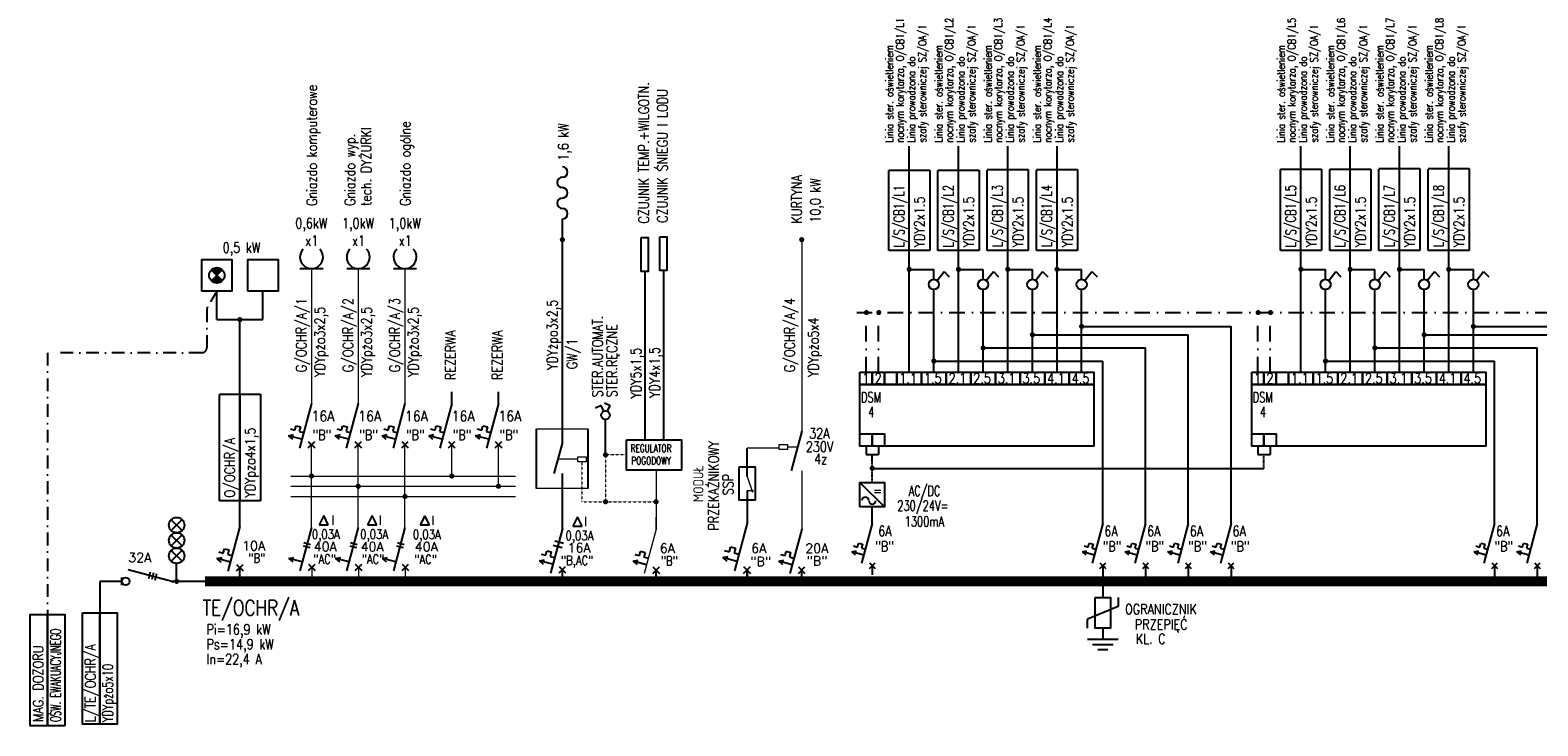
# Model space of a CAD drawing. Header units: inches. Extents: x -145354 to -97635, y 38777 to 78670.
# Tile 208 of 231: x -116198 to -113260, y 44324 to 45680. Entities that reach past the tile are written whole.
import ezdxf

# ---------------------------------------------------------------- set-up
doc = ezdxf.new("R2010")
doc.units = ezdxf.units.IN
doc.header["$MEASUREMENT"] = 0
for name, pattern in [('DASHDOT', [1, 0.5, -0.25, 0, -0.25]), ('DASHDOTX2', [2, 1, -0.5, 0, -0.5]), ('DOT___DASHED', [0.335139, 0.176389, -0.088194, 0, -0.070556]), ('HIDDEN2', [0.1875, 0.125, -0.0625])]:
    doc.linetypes.add(name, pattern=pattern)
doc.layers.add('E-35', color=6, linetype='Continuous', lineweight=25)
for name, color, linetype in [('E135', 6, 'Continuous'), ('E25', 6, 'Continuous'), ('E35', 6, 'Continuous'), ('E50', 3, 'Continuous'), ('E50_kor', 3, 'Continuous'), ('E_OPIS_MOCE', 6, 'Continuous')]:
    doc.layers.add(name, color=color, linetype=linetype)
doc.styles.add('ROMANS', font='romans', dxfattribs={"width": 0.85})

# ---------------------------------------------------------------- blocks, each defined once
blk = doc.blocks.new('opr_kas')
at = {"layer": 'E35', "linetype": 'Continuous', "ltscale": 0.3}
blk.add_lwpolyline([(-30, -30), (30, -30), (30, 30), (-30, 30)], close=True, dxfattribs=at)

msp = doc.modelspace()

# ---------------------------------------------------------------- hatches: boundary and pattern name
at = {"layer": 'E35'}
h = msp.add_hatch(color=256, dxfattribs=at)
h.paths.add_polyline_path([(-115823.89, 45213.03, 0.4187988), (-115845.27, 45212.86), (-115834.5, 45202.42)])
h.paths.add_polyline_path([(-115823.73, 45191.98), (-115834.5, 45202.42), (-115845.1, 45191.82, 0.4187988)])

# ---------------------------------------------------------------- linework, layer by layer
at = {"layer": 'E-35', "linetype": 'DASHDOTX2', "ltscale": 25}
for p, q in [((-115834.5, 45172.42), (-115852.59, 45141.1)), ((-115853.93, 45136.1), (-115853.93, 45061.67)), ((-115863.93, 45051.67), (-116164.41, 45051.67)), ((-116164.41, 45051.67), (-116164.41, 44541.3))]:
    msp.add_line(p, q, dxfattribs=at)
at = {"layer": 'E-35', "linetype": 'DOT___DASHED', "lineweight": 0, "ltscale": 0.7}
for p, q in [((-115123.1, 44839.26), (-115123.1, 44761.16)), ((-115036.28, 44852.49), (-115077.12, 44852.49)), ((-115077.12, 44852.49), (-115077.12, 44761.16)), ((-115123.1, 44761.16), (-114978.58, 44761.16))]:
    msp.add_line(p, q, dxfattribs=at)
at = {"layer": 'E-35', "linetype": 'DASHDOTX2', "ltscale": 25, "const_width": 5}
for points in [[(-114568.73, 45127.35, -1), (-114568.73, 45132.35, -1)], [(-114544.73, 45127.35, -1), (-114544.73, 45132.35, -1)], [(-113805.42, 45127.35, -1), (-113805.42, 45132.35, -1)], [(-113781.42, 45127.35, -1), (-113781.42, 45132.35, -1)]]:
    msp.add_lwpolyline(points, format="xyb", close=True, dxfattribs=at)
at = {"layer": 'E-35', "linetype": 'DASHDOTX2', "ltscale": 25}
for centre, start, end in [((-115843.93, 45136.1), 149.98859, 180), ((-115863.93, 45061.67), 270, 0)]:
    msp.add_arc(centre, 10, start, end, dxfattribs=at)
at = {"layer": 'E135'}
for p, q in [((-115079.29, 44953.98), (-115068.36, 44948.88)), ((-115085.88, 44948.88), (-115096.81, 44943.79)), ((-115080.64, 44937.65), (-115085.88, 44948.88)), ((-115073.6, 44937.65), (-115068.36, 44948.88))]:
    msp.add_line(p, q, dxfattribs=at)
msp.add_circle((-115077.12, 44930.1), 8.33, dxfattribs=at)
at = {"layer": 'E25', "color": 6}
for p, q in [((-115211.58, 44787.19), (-115211.58, 44903.13)), ((-115110.87, 44787.19), (-115110.87, 44903.13))]:
    msp.add_line(p, q, dxfattribs=at)
msp.add_lwpolyline([(-115036.28, 44882.05), (-114929.01, 44882.05), (-114929.01, 44822.92), (-115036.28, 44822.92)], close=True, dxfattribs=at)
at = {"layer": 'E35'}
for p, q in [((-114525.35, 45407.67), (-114485.35, 45407.67)), ((-114525.35, 45250.68), (-114525.35, 45406.7)), ((-114485.35, 45407.67), (-114445.35, 45407.67)), ((-114485.35, 45250.68), (-114485.35, 45406.7)), ((-114445.35, 45407.67), (-114445.35, 45250.68)), ((-114429.35, 45407.67), (-114389.35, 45407.67)), ((-114429.35, 45250.68), (-114429.35, 45406.7)), ((-114389.35, 45407.67), (-114349.35, 45407.67)), ((-114389.35, 45250.68), (-114389.35, 45406.7)), ((-114349.35, 45407.67), (-114349.35, 45250.68)), ((-114333.35, 45408.65), (-114293.35, 45408.65)), ((-114333.35, 45250.78), (-114333.35, 45407.69)), ((-114293.35, 45408.65), (-114253.35, 45408.65)), ((-114293.35, 45250.78), (-114293.35, 45407.69)), ((-114253.35, 45408.65), (-114253.35, 45250.78)), ((-114237.35, 45408.65), (-114197.35, 45408.65)), ((-114237.35, 45250.78), (-114237.35, 45407.69)), ((-114197.35, 45408.65), (-114157.35, 45408.65)), ((-114197.35, 45250.78), (-114197.35, 45407.69)), ((-114157.35, 45408.65), (-114157.35, 45250.78)), ((-113762.03, 45409.63), (-113722.03, 45409.63)), ((-113762.03, 45250.68), (-113762.03, 45408.66)), ((-113722.03, 45409.63), (-113682.03, 45409.63)), ((-113722.03, 45250.68), (-113722.03, 45408.66)), ((-113682.03, 45409.63), (-113682.03, 45250.68)), ((-113666.03, 45409.63), (-113626.03, 45409.63)), ((-113666.03, 45250.68), (-113666.03, 45408.66)), ((-113626.03, 45409.63), (-113586.03, 45409.63)), ((-113626.03, 45250.68), (-113626.03, 45408.66)), ((-113586.03, 45409.63), (-113586.03, 45250.68)), ((-113570.03, 45410.61), (-113530.03, 45410.61)), ((-113570.03, 45250.78), (-113570.03, 45409.65)), ((-113530.03, 45410.61), (-113490.03, 45410.61)), ((-113530.03, 45250.78), (-113530.03, 45409.65)), ((-113490.03, 45410.61), (-113490.03, 45250.78)), ((-113474.03, 45410.61), (-113434.03, 45410.61)), ((-113474.03, 45250.78), (-113474.03, 45409.65)), ((-113434.03, 45410.61), (-113394.03, 45410.61)), ((-113434.03, 45250.78), (-113434.03, 45409.65)), ((-113394.03, 45410.61), (-113394.03, 45250.78)), ((-115161.22, 45271.92), (-115161.22, 45312.49)), ((-114485.35, 45250.68), (-114525.35, 45250.68)), ((-114445.35, 45250.68), (-114485.35, 45250.68)), ((-114389.35, 45250.68), (-114429.35, 45250.68)), ((-114349.35, 45250.68), (-114389.35, 45250.68)), ((-114293.35, 45250.78), (-114333.35, 45250.78)), ((-114253.35, 45250.78), (-114293.35, 45250.78)), ((-114197.35, 45250.78), (-114237.35, 45250.78)), ((-114157.35, 45250.78), (-114197.35, 45250.78)), ((-113722.03, 45250.68), (-113762.03, 45250.68)), ((-113682.03, 45250.68), (-113722.03, 45250.68)), ((-113626.03, 45250.68), (-113666.03, 45250.68)), ((-113586.03, 45250.68), (-113626.03, 45250.68)), ((-113530.03, 45250.78), (-113570.03, 45250.78)), ((-113490.03, 45250.78), (-113530.03, 45250.78)), ((-113434.03, 45250.78), (-113474.03, 45250.78)), ((-113394.03, 45250.78), (-113434.03, 45250.78)), ((-115672.56, 45215.57), (-115627.56, 45215.57)), ((-115581.47, 45215.57), (-115536.47, 45215.57)), ((-115490.39, 45215.57), (-115445.39, 45215.57)), ((-115845.27, 45212.86), (-115823.73, 45191.98)), ((-115845.1, 45191.82), (-115823.89, 45213.03)), ((-115829.56, 44970.93), (-115789.56, 44970.93)), ((-115829.56, 44762.73), (-115829.56, 44969.96)), ((-115789.56, 44970.93), (-115789.56, 44762.73)), ((-115789.56, 44970.93), (-115749.56, 44970.93)), ((-115789.56, 44762.73), (-115789.56, 44969.96)), ((-115749.56, 44970.93), (-115749.56, 44762.73)), ((-115694.77, 44889.91), (-115684.91, 44891.93)), ((-115691.28, 44902.95), (-115682.58, 44900.62)), ((-115682.58, 44900.62), (-115680.25, 44909.31)), ((-115680.25, 44909.31), (-115671.56, 44906.99)), ((-115671.56, 44906.99), (-115673.89, 44898.29)), ((-115673.89, 44898.29), (-115665.2, 44895.96)), ((-115603.69, 44889.91), (-115593.83, 44891.93)), ((-115600.2, 44902.95), (-115591.5, 44900.62)), ((-115591.5, 44900.62), (-115589.17, 44909.31)), ((-115589.17, 44909.31), (-115580.48, 44906.99)), ((-115580.48, 44906.99), (-115582.81, 44898.29)), ((-115582.81, 44898.29), (-115574.12, 44895.96)), ((-115512.61, 44889.91), (-115502.75, 44891.93)), ((-115509.12, 44902.95), (-115500.42, 44900.62)), ((-115500.42, 44900.62), (-115498.09, 44909.31)), ((-115498.09, 44909.31), (-115489.4, 44906.99)), ((-115489.4, 44906.99), (-115491.73, 44898.29)), ((-115491.73, 44898.29), (-115483.04, 44895.96)), ((-115421.53, 44889.91), (-115411.67, 44891.93)), ((-115418.03, 44902.95), (-115409.34, 44900.62)), ((-115409.34, 44900.62), (-115407.01, 44909.31)), ((-115407.01, 44909.31), (-115398.32, 44906.99)), ((-115398.32, 44906.99), (-115400.65, 44898.29)), ((-115400.65, 44898.29), (-115391.95, 44895.96)), ((-115330.45, 44889.91), (-115320.59, 44891.93)), ((-115326.95, 44902.95), (-115318.26, 44900.62)), ((-115318.26, 44900.62), (-115315.93, 44909.31)), ((-115315.93, 44909.31), (-115307.24, 44906.99)), ((-115307.24, 44906.99), (-115309.57, 44898.29)), ((-115309.57, 44898.29), (-115300.87, 44895.96)), ((-115694.77, 44889.91), (-115687.24, 44883.23)), ((-115668.69, 44882.92), (-115694.77, 44889.91)), ((-115656.42, 44878.85), (-115643.69, 44866.12)), ((-115656.42, 44866.12), (-115643.69, 44878.85)), ((-115603.69, 44889.91), (-115596.16, 44883.23)), ((-115577.61, 44882.92), (-115603.69, 44889.91)), ((-115565.34, 44878.85), (-115552.61, 44866.12)), ((-115565.34, 44866.12), (-115552.61, 44878.85)), ((-115512.61, 44889.91), (-115505.08, 44883.23)), ((-115486.53, 44882.92), (-115512.61, 44889.91)), ((-115474.26, 44878.85), (-115461.53, 44866.12)), ((-115474.26, 44866.12), (-115461.53, 44878.85)), ((-115421.53, 44889.91), (-115414, 44883.23)), ((-115395.45, 44882.92), (-115421.53, 44889.91)), ((-115383.18, 44878.85), (-115370.45, 44866.12)), ((-115383.18, 44866.12), (-115370.45, 44878.85)), ((-115330.45, 44889.91), (-115322.92, 44883.23)), ((-115304.37, 44882.92), (-115330.45, 44889.91)), ((-115292.1, 44878.85), (-115279.37, 44866.12)), ((-115292.1, 44866.12), (-115279.37, 44878.85)), ((-115176.95, 44816.07), (-115161.22, 44874.75)), ((-115161.22, 44708.8), (-115161.22, 44816.5)), ((-114581.35, 44798.97), (-114533.35, 44750.97)), ((-115789.56, 44762.73), (-115829.56, 44762.73)), ((-115749.56, 44762.73), (-115789.56, 44762.73)), ((-115923.6, 44726.16), (-115902.08, 44705.3)), ((-115923.44, 44705.13), (-115902.25, 44726.33)), ((-115626.31, 44734.26), (-115635.31, 44716.26)), ((-115635.31, 44716.26), (-115617.31, 44716.26)), ((-115617.31, 44716.26), (-115626.31, 44734.26)), ((-115531.95, 44734.26), (-115540.95, 44716.26)), ((-115540.95, 44716.26), (-115522.95, 44716.26)), ((-115522.95, 44716.26), (-115531.95, 44734.26)), ((-115429.45, 44733.87), (-115438.45, 44715.87)), ((-115438.45, 44715.87), (-115420.45, 44715.87)), ((-115420.45, 44715.87), (-115429.45, 44733.87)), ((-115131.84, 44731.7), (-115140.84, 44713.7)), ((-115122.84, 44713.7), (-115131.84, 44731.7)), ((-115923.6, 44696.29), (-115902.08, 44675.43)), ((-115923.44, 44675.27), (-115902.25, 44696.46)), ((-115140.84, 44713.7), (-115122.84, 44713.7)), ((-115923.6, 44666.42), (-115902.08, 44645.56)), ((-115923.44, 44645.4), (-115902.25, 44666.59)), ((-115830.78, 44663.27), (-115822.09, 44660.94)), ((-115822.09, 44660.94), (-115819.76, 44669.63)), ((-115819.76, 44669.63), (-115811.07, 44667.3)), ((-115811.07, 44667.3), (-115813.4, 44658.61)), ((-115813.4, 44658.61), (-115804.7, 44656.28)), ((-115666.53, 44675.42), (-115653.57, 44671.94)), ((-115664.87, 44681.61), (-115651.9, 44678.14)), ((-115575.45, 44675.42), (-115562.48, 44671.94)), ((-115573.79, 44681.61), (-115560.82, 44678.14)), ((-115484.37, 44675.42), (-115471.4, 44671.94)), ((-115482.71, 44681.61), (-115469.74, 44678.14)), ((-115202.45, 44659.28), (-115193.75, 44656.95)), ((-115193.75, 44656.95), (-115191.42, 44665.64)), ((-115191.42, 44665.64), (-115182.73, 44663.31)), ((-115182.73, 44663.31), (-115185.06, 44654.62)), ((-115178.86, 44676.35), (-115161.47, 44671.69)), ((-115176.16, 44685.05), (-115158.77, 44680.39)), ((-115019.8, 44658.46), (-115011.11, 44656.13)), ((-115011.11, 44656.13), (-115008.78, 44664.82)), ((-115008.78, 44664.82), (-115000.09, 44662.49)), ((-115000.09, 44662.49), (-115002.42, 44653.8)), ((-114845.14, 44666.33), (-114835.86, 44663.84)), ((-114835.86, 44663.84), (-114833.38, 44673.12)), ((-114833.38, 44673.12), (-114824.11, 44670.63)), ((-114833.38, 44673.12), (-114824.11, 44670.63)), ((-114824.11, 44670.63), (-114826.59, 44661.36)), ((-114826.59, 44661.36), (-114817.32, 44658.87)), ((-114736.09, 44658.46), (-114727.4, 44656.13)), ((-114727.4, 44656.13), (-114725.07, 44664.82)), ((-114725.07, 44664.82), (-114716.38, 44662.49)), ((-114716.38, 44662.49), (-114718.71, 44653.8)), ((-114597.1, 44663.4), (-114588.34, 44665.2)), ((-114597.1, 44663.4), (-114590.41, 44657.47)), ((-114573.92, 44657.19), (-114597.1, 44663.4)), ((-114593.99, 44674.99), (-114586.27, 44672.92)), ((-114586.27, 44672.92), (-114584.19, 44680.65)), ((-114584.19, 44680.65), (-114576.47, 44678.58)), ((-114584.19, 44680.65), (-114576.47, 44678.58)), ((-114576.47, 44678.58), (-114578.54, 44670.85)), ((-114578.54, 44670.85), (-114570.81, 44668.78)), ((-114147.78, 44663.4), (-114139.01, 44665.2)), ((-114147.78, 44663.4), (-114141.08, 44657.47)), ((-114124.59, 44657.19), (-114147.78, 44663.4)), ((-114144.67, 44674.99), (-114136.94, 44672.92)), ((-114136.94, 44672.92), (-114134.87, 44680.65)), ((-114134.87, 44680.65), (-114127.14, 44678.58)), ((-114134.87, 44680.65), (-114127.14, 44678.58)), ((-114127.14, 44678.58), (-114129.22, 44670.85)), ((-114129.22, 44670.85), (-114121.49, 44668.78)), ((-114064.52, 44663.4), (-114055.76, 44665.2)), ((-114064.52, 44663.4), (-114057.83, 44657.47)), ((-114041.34, 44657.19), (-114064.52, 44663.4)), ((-114061.41, 44674.99), (-114053.69, 44672.92)), ((-114053.69, 44672.92), (-114051.62, 44680.65)), ((-114051.62, 44680.65), (-114043.89, 44678.58)), ((-114051.62, 44680.65), (-114043.89, 44678.58)), ((-114043.89, 44678.58), (-114045.96, 44670.85)), ((-114045.96, 44670.85), (-114038.23, 44668.78)), ((-113981.26, 44663.4), (-113972.5, 44665.2)), ((-113958.08, 44657.19), (-113981.26, 44663.4)), ((-113981.26, 44663.4), (-113974.57, 44657.47)), ((-113978.16, 44674.99), (-113970.43, 44672.92)), ((-113970.43, 44672.92), (-113968.36, 44680.65)), ((-113968.36, 44680.65), (-113960.63, 44678.58)), ((-113968.36, 44680.65), (-113960.63, 44678.58)), ((-113960.63, 44678.58), (-113962.7, 44670.85)), ((-113962.7, 44670.85), (-113954.98, 44668.78)), ((-113898.01, 44663.4), (-113889.24, 44665.2)), ((-113874.83, 44657.19), (-113898.01, 44663.4)), ((-113898.01, 44663.4), (-113891.32, 44657.47)), ((-113894.9, 44674.99), (-113887.17, 44672.92)), ((-113887.17, 44672.92), (-113885.1, 44680.65)), ((-113885.1, 44680.65), (-113877.38, 44678.58)), ((-113885.1, 44680.65), (-113877.38, 44678.58)), ((-113877.38, 44678.58), (-113879.45, 44670.85)), ((-113879.45, 44670.85), (-113871.72, 44668.78)), ((-113384.46, 44663.4), (-113375.69, 44665.2)), ((-113384.46, 44663.4), (-113377.77, 44657.47)), ((-113361.28, 44657.19), (-113384.46, 44663.4)), ((-113381.35, 44674.99), (-113373.62, 44672.92)), ((-113373.62, 44672.92), (-113371.55, 44680.65)), ((-113371.55, 44680.65), (-113363.83, 44678.58)), ((-113371.55, 44680.65), (-113363.83, 44678.58)), ((-113363.83, 44678.58), (-113365.9, 44670.85)), ((-113365.9, 44670.85), (-113358.17, 44668.78)), ((-113301.2, 44663.4), (-113292.44, 44665.2)), ((-113301.2, 44663.4), (-113294.51, 44657.47)), ((-113278.02, 44657.19), (-113301.2, 44663.4)), ((-113298.1, 44674.99), (-113290.37, 44672.92)), ((-113290.37, 44672.92), (-113288.3, 44680.65)), ((-113288.3, 44680.65), (-113280.57, 44678.58)), ((-113288.3, 44680.65), (-113280.57, 44678.58)), ((-113280.57, 44678.58), (-113282.64, 44670.85)), ((-113282.64, 44670.85), (-113274.91, 44668.78)), ((-115912.84, 44606.04), (-115912.84, 44641.01)), ((-115834.28, 44650.23), (-115824.42, 44652.25)), ((-115834.28, 44650.23), (-115826.75, 44643.55)), ((-115808.2, 44643.24), (-115834.28, 44650.23)), ((-115795.93, 44626.44), (-115783.2, 44639.17)), ((-115795.93, 44639.17), (-115783.2, 44626.44)), ((-115789.56, 44614.8), (-115789.56, 44632.8)), ((-115694.14, 44650.78), (-115684.28, 44652.8)), ((-115694.14, 44650.78), (-115686.61, 44644.1)), ((-115668.06, 44643.79), (-115694.14, 44650.78)), ((-115655.78, 44639.71), (-115643.06, 44626.99)), ((-115655.78, 44626.99), (-115643.06, 44639.71)), ((-115603.05, 44650.78), (-115593.2, 44652.8)), ((-115603.05, 44650.78), (-115595.53, 44644.1)), ((-115576.97, 44643.79), (-115603.05, 44650.78)), ((-115564.7, 44639.71), (-115551.98, 44626.99)), ((-115564.7, 44626.99), (-115551.98, 44639.71)), ((-115511.97, 44650.78), (-115502.12, 44652.8)), ((-115485.89, 44643.79), (-115511.97, 44650.78)), ((-115511.97, 44650.78), (-115504.45, 44644.1)), ((-115473.62, 44639.71), (-115460.89, 44626.99)), ((-115473.62, 44626.99), (-115460.89, 44639.71)), ((-115205.94, 44646.24), (-115196.08, 44648.26)), ((-115179.86, 44639.25), (-115205.94, 44646.24)), ((-115205.94, 44646.24), (-115198.41, 44639.56)), ((-115185.06, 44654.62), (-115176.37, 44652.29)), ((-115167.59, 44622.45), (-115154.86, 44635.17)), ((-115167.59, 44635.17), (-115154.86, 44622.45)), ((-115161.22, 44606.04), (-115161.22, 44628.81)), ((-115023.3, 44645.42), (-115013.44, 44647.43)), ((-114997.22, 44638.43), (-115023.3, 44645.42)), ((-115023.3, 44645.42), (-115015.77, 44638.74)), ((-115002.42, 44653.8), (-114993.72, 44651.47)), ((-114984.95, 44621.62), (-114972.22, 44634.35)), ((-114984.95, 44634.35), (-114972.22, 44621.62)), ((-114978.58, 44606.04), (-114978.58, 44627.99)), ((-114848.86, 44652.42), (-114838.35, 44654.57)), ((-114821.05, 44644.96), (-114848.86, 44652.42)), ((-114848.86, 44652.42), (-114840.83, 44645.3)), ((-114807.96, 44634.74), (-114794.38, 44621.16)), ((-114807.96, 44621.16), (-114794.38, 44634.74)), ((-114739.59, 44645.42), (-114729.73, 44647.43)), ((-114713.51, 44638.43), (-114739.59, 44645.42)), ((-114739.59, 44645.42), (-114732.06, 44638.74)), ((-114718.71, 44653.8), (-114710.01, 44651.47)), ((-114701.24, 44621.62), (-114688.51, 44634.35)), ((-114701.24, 44634.35), (-114688.51, 44621.62)), ((-114563.01, 44642.11), (-114551.7, 44630.8)), ((-114563.01, 44630.8), (-114551.7, 44642.11)), ((-114113.69, 44642.11), (-114102.37, 44630.8)), ((-114113.69, 44630.8), (-114102.37, 44642.11)), ((-114030.43, 44642.11), (-114019.12, 44630.8)), ((-114030.43, 44630.8), (-114019.12, 44642.11)), ((-113947.17, 44642.11), (-113935.86, 44630.8)), ((-113947.17, 44630.8), (-113935.86, 44642.11)), ((-113863.92, 44642.11), (-113852.6, 44630.8)), ((-113863.92, 44630.8), (-113852.6, 44642.11)), ((-113350.37, 44642.11), (-113339.05, 44630.8)), ((-113350.37, 44630.8), (-113339.05, 44642.11)), ((-113267.11, 44642.11), (-113255.8, 44630.8)), ((-113267.11, 44630.8), (-113255.8, 44642.11)), ((-116019.52, 44598.55), (-116019.52, 44613.54)), ((-115964.2, 44624.18), (-115967.67, 44611.21)), ((-115958, 44622.52), (-115961.48, 44609.55)), ((-115951.81, 44620.86), (-115955.28, 44607.89)), ((-114108.03, 44600.56), (-114108.03, 44574.76)), ((-114077.95, 44574.76), (-114077.95, 44556.97)), ((-114077.95, 44556.97), (-114138.11, 44532.56)), ((-114138.11, 44514.76), (-114138.11, 44532.56)), ((-114108.03, 44514.76), (-114108.03, 44492.56)), ((-114078.03, 44492.56), (-114138.03, 44492.56)), ((-114088.11, 44482.56), (-114128.11, 44482.56)), ((-114098.11, 44472.56), (-114118.11, 44472.56))]:
    msp.add_line(p, q, dxfattribs=at)
at = {"layer": 'E35', "linetype": 'Continuous'}
for p, q in [((-114431.11, 45192.51), (-114417.35, 45209.7)), ((-114417.35, 45209.7), (-114407.35, 45199.7)), ((-114335.11, 45192.51), (-114321.35, 45209.7)), ((-114321.35, 45209.7), (-114311.35, 45199.7)), ((-114239.11, 45192.51), (-114225.35, 45209.7)), ((-114225.35, 45209.7), (-114215.35, 45199.7)), ((-114143.11, 45192.51), (-114129.35, 45209.7)), ((-114129.35, 45209.7), (-114119.35, 45199.7)), ((-113667.79, 45192.51), (-113654.03, 45209.7)), ((-113654.03, 45209.7), (-113644.03, 45199.7)), ((-113571.79, 45192.51), (-113558.03, 45209.7)), ((-113558.03, 45209.7), (-113548.03, 45199.7)), ((-113475.79, 45192.51), (-113462.03, 45209.7)), ((-113462.03, 45209.7), (-113452.03, 45199.7)), ((-113379.79, 45192.51), (-113366.03, 45209.7)), ((-113366.03, 45209.7), (-113356.03, 45199.7))]:
    msp.add_line(p, q, dxfattribs=at)
at = {"layer": 'E35', "color": 3}
for p, q in [((-115789.56, 45046.15), (-115789.56, 45116.19)), ((-115789.56, 44970.93), (-115789.56, 45116.19)), ((-114149.35, 45102.83), (-113858.26, 45102.83)), ((-113858.26, 44719.01), (-113858.26, 45102.83)), ((-113386.03, 45102.83), (-113094.94, 45102.83)), ((-114245.35, 45086.67), (-113941.52, 45086.67)), ((-113941.52, 44719.01), (-113941.52, 45086.67)), ((-113482.03, 45086.67), (-113178.2, 45086.67)), ((-114341.35, 45061.04), (-114024.77, 45061.04)), ((-114024.77, 44719.01), (-114024.77, 45061.04)), ((-113578.03, 45061.04), (-113261.45, 45061.04)), ((-113261.45, 44719.01), (-113261.45, 45061.04)), ((-114437.35, 45035.41), (-114108.03, 45035.41)), ((-114108.03, 44719.01), (-114108.03, 45035.41)), ((-113674.03, 45035.41), (-113344.71, 45035.41)), ((-113344.71, 44719.01), (-113344.71, 45035.41)), ((-115650.06, 44952.47), (-115673.35, 44865.54)), ((-115558.97, 44952.47), (-115582.27, 44865.54)), ((-115467.89, 44952.47), (-115491.19, 44865.54)), ((-115376.81, 44952.47), (-115400.11, 44865.54)), ((-115285.73, 44952.47), (-115309.03, 44865.54)), ((-114694.87, 44898.89), (-114715.58, 44821.61)), ((-115789.56, 44712.79), (-115789.56, 44760.95)), ((-114557.35, 44719.01), (-114557.35, 44750.97)), ((-114801.17, 44719.15), (-114826.02, 44626.42)), ((-114557.35, 44719.01), (-114578.06, 44641.74)), ((-114108.03, 44719.01), (-114128.73, 44641.74)), ((-114024.77, 44719.01), (-114045.48, 44641.74)), ((-113941.52, 44719.01), (-113962.22, 44641.74)), ((-113858.26, 44719.01), (-113878.97, 44641.74)), ((-113344.71, 44719.01), (-113365.42, 44641.74)), ((-113261.45, 44719.01), (-113282.16, 44641.74)), ((-115789.56, 44712.79), (-115812.86, 44625.85)), ((-115650.06, 44710.97), (-115672.71, 44626.4)), ((-115558.97, 44710.97), (-115581.63, 44626.4)), ((-115467.89, 44710.97), (-115490.55, 44626.4)), ((-115161.22, 44708.8), (-115184.52, 44621.86)), ((-114694.87, 44707.97), (-114718.17, 44621.04)), ((-115922.45, 44606.04), (-116007.02, 44628.7))]:
    msp.add_line(p, q, dxfattribs=at)
at = {"layer": 'E35', "linetype": 'Continuous', "lineweight": 0}
for p, q in [((-115211.58, 44903.13), (-115110.87, 44903.13)), ((-114738.52, 44865.72), (-114801.17, 44865.72)), ((-114722.53, 44867.98), (-114703.15, 44867.98)), ((-115131.1, 44844.13), (-115169.43, 44844.13)), ((-115690.47, 44811.34), (-115252.76, 44811.34)), ((-114801.17, 44810.68), (-114791.03, 44779.92)), ((-115690.47, 44791.34), (-115252.76, 44791.34)), ((-115110.87, 44787.19), (-115211.58, 44787.19)), ((-114801.17, 44782.83), (-114788.99, 44782.83)), ((-115690.47, 44771.34), (-115252.76, 44771.34)), ((-115649.42, 44633.35), (-115649.42, 44606.04)), ((-115558.34, 44633.35), (-115558.34, 44606.04)), ((-115467.26, 44633.35), (-115467.26, 44606.04))]:
    msp.add_line(p, q, dxfattribs=at)
at = {"layer": 'E35', "linetype": 'Continuous', "ltscale": 100}
for p, q in [((-114801.17, 44810.68), (-114801.17, 44865.72)), ((-114801.17, 44782.83), (-114801.17, 44719.15))]:
    msp.add_line(p, q, dxfattribs=at)
at = {"layer": 'E35', "ltscale": 60, "const_width": 5}
for points in [[(-115163.72, 45271.92, 1), (-115158.72, 45271.92, 1)], [(-114697.37, 45271.92, 1), (-114692.37, 45271.92, 1)]]:
    msp.add_lwpolyline(points, format="xyb", close=True, dxfattribs=at)
at = {"layer": 'E35'}
for points in [[(-115007.59, 45276.1), (-114993.95, 45276.1), (-114993.95, 45210.21), (-115007.59, 45210.21)], [(-114971.21, 45277.62), (-114957.57, 45277.62), (-114957.57, 45211.73), (-114971.21, 45211.73)], [(-114581.35, 45013.64), (-114557.35, 45013.64), (-114557.35, 44989.64), (-114581.35, 44989.64)], [(-114557.35, 45013.64), (-114533.35, 45013.64), (-114533.35, 44989.64), (-114557.35, 44989.64)], [(-114533.35, 45013.64), (-114509.35, 45013.64), (-114509.35, 44989.64), (-114533.35, 44989.64)], [(-114509.35, 45013.64), (-114461.35, 45013.64), (-114461.35, 44989.64), (-114509.35, 44989.64)], [(-114461.35, 45013.64), (-114413.35, 45013.64), (-114413.35, 44989.64), (-114461.35, 44989.64)], [(-114413.35, 45013.64), (-114365.35, 45013.64), (-114365.35, 44989.64), (-114413.35, 44989.64)], [(-114365.35, 45013.64), (-114317.35, 45013.64), (-114317.35, 44989.64), (-114365.35, 44989.64)], [(-114317.35, 45013.64), (-114269.35, 45013.64), (-114269.35, 44989.64), (-114317.35, 44989.64)], [(-114269.35, 45013.64), (-114221.35, 45013.64), (-114221.35, 44989.64), (-114269.35, 44989.64)], [(-114221.35, 45013.64), (-114173.35, 45013.64), (-114173.35, 44989.64), (-114221.35, 44989.64)], [(-114173.35, 45013.64), (-114125.35, 45013.64), (-114125.35, 44989.64), (-114173.35, 44989.64)], [(-113818.03, 45013.64), (-113794.03, 45013.64), (-113794.03, 44989.64), (-113818.03, 44989.64)], [(-113794.03, 45013.64), (-113770.03, 45013.64), (-113770.03, 44989.64), (-113794.03, 44989.64)], [(-113770.03, 45013.64), (-113746.03, 45013.64), (-113746.03, 44989.64), (-113770.03, 44989.64)], [(-113746.03, 45013.64), (-113698.03, 45013.64), (-113698.03, 44989.64), (-113746.03, 44989.64)], [(-113698.03, 45013.64), (-113650.03, 45013.64), (-113650.03, 44989.64), (-113698.03, 44989.64)], [(-113650.03, 45013.64), (-113602.03, 45013.64), (-113602.03, 44989.64), (-113650.03, 44989.64)], [(-113602.03, 45013.64), (-113554.03, 45013.64), (-113554.03, 44989.64), (-113602.03, 44989.64)], [(-113554.03, 45013.64), (-113506.03, 45013.64), (-113506.03, 44989.64), (-113554.03, 44989.64)], [(-113506.03, 45013.64), (-113458.03, 45013.64), (-113458.03, 44989.64), (-113506.03, 44989.64)], [(-113458.03, 45013.64), (-113410.03, 45013.64), (-113410.03, 44989.64), (-113458.03, 44989.64)], [(-113410.03, 45013.64), (-113362.03, 45013.64), (-113362.03, 44989.64), (-113410.03, 44989.64)], [(-114581.35, 44989.64), (-114125.35, 44989.64), (-114125.35, 44869.64), (-114581.35, 44869.64)], [(-113818.03, 44989.64), (-113362.03, 44989.64), (-113362.03, 44869.64), (-113818.03, 44869.64)], [(-114581.35, 44893.64), (-114557.35, 44893.64), (-114557.35, 44869.64), (-114581.35, 44869.64)], [(-114557.35, 44893.64), (-114533.35, 44893.64), (-114533.35, 44869.64), (-114557.35, 44869.64)], [(-113818.03, 44893.64), (-113794.03, 44893.64), (-113794.03, 44869.64), (-113818.03, 44869.64)], [(-113794.03, 44893.64), (-113770.03, 44893.64), (-113770.03, 44869.64), (-113794.03, 44869.64)], [(-114581.35, 44750.97), (-114581.35, 44798.97), (-114533.35, 44798.97), (-114533.35, 44750.97)], [(-114123.03, 44574.76), (-114093.03, 44574.76), (-114093.03, 44514.76), (-114123.03, 44514.76)]]:
    msp.add_lwpolyline(points, close=True, dxfattribs=at)
at = {"layer": 'E35', "linetype": 'Continuous', "lineweight": 0}
for points in [[(-114722.53, 44863.11), (-114738.52, 44863.11), (-114738.52, 44872.84), (-114722.53, 44872.84)], [(-115131.1, 44848.99), (-115115.1, 44848.99), (-115115.1, 44839.26), (-115131.1, 44839.26)]]:
    msp.add_lwpolyline(points, close=True, dxfattribs=at)
at = {"layer": 'E35', "ltscale": 60}
msp.add_lwpolyline([(-114817.38, 44828.36), (-114817.38, 44765.1), (-114784.95, 44765.1), (-114784.95, 44828.36)], close=True, dxfattribs=at)
at = {"layer": 'E35', "linetype": 'Continuous'}
for points in [[(-116164.41, 44324.39), (-116198.31, 44324.39), (-116198.31, 44541.3), (-116164.41, 44541.3)], [(-116130.5, 44324.39), (-116164.41, 44324.39), (-116164.41, 44541.3), (-116130.5, 44541.3)], [(-116096.6, 44544.57), (-116062.69, 44544.57), (-116062.69, 44327.66), (-116096.6, 44327.66)], [(-116062.69, 44544.57), (-116028.78, 44544.57), (-116028.78, 44327.66), (-116062.69, 44327.66)]]:
    msp.add_lwpolyline(points, close=True, dxfattribs=at)
at = {"layer": 'E35'}
for centre, radius in [((-115834.5, 45202.42), 15), ((-115912.84, 44715.73), 14.98), ((-115912.84, 44685.86), 14.98), ((-115912.84, 44655.99), 14.98), ((-116012.02, 44606.04), 7.49)]:
    msp.add_circle(centre, radius, dxfattribs=at)
at = {"layer": 'E35', "linetype": 'Continuous'}
for centre in [(-114437.35, 45184.7), (-114341.35, 45184.7), (-114245.35, 45184.7), (-114149.35, 45184.7), (-113674.03, 45184.7), (-113578.03, 45184.7), (-113482.03, 45184.7), (-113386.03, 45184.7)]:
    msp.add_circle(centre, 10, dxfattribs=at)
at = {"layer": 'E35'}
for centre, radius, start, end in [((-115161.22, 45383.47), 10.14, 90, 270), ((-115161.22, 45403.75), 10.14, 270, 90), ((-115161.22, 45363.19), 10.14, 270, 90), ((-115161.22, 45342.91), 10.14, 90, 270), ((-115161.22, 45322.63), 10.14, 270, 90), ((-115650.06, 45238.07), 22.5, 136.04622, 43.95378), ((-115558.97, 45238.07), 22.5, 136.04622, 43.95378), ((-115467.89, 45238.07), 22.5, 136.04622, 43.95378), ((-114570.64, 44763.48), 6.75, 0, 180), ((-114557.14, 44763.48), 6.75, 180, 0)]:
    msp.add_arc(centre, radius, start, end, dxfattribs=at)
at = {"layer": 'E50', "linetype": 'Continuous', "ltscale": 0.5}
for p, q in [((-114485.35, 45408.63), (-114485.35, 45454.27)), ((-114389.35, 45408.63), (-114389.35, 45454.27)), ((-114293.35, 45408.65), (-114293.35, 45454.27)), ((-114197.35, 45408.65), (-114197.35, 45454.27)), ((-113722.03, 45410.59), (-113722.03, 45454.27)), ((-113626.03, 45410.59), (-113626.03, 45454.27)), ((-113530.03, 45410.61), (-113530.03, 45454.27)), ((-113434.03, 45410.61), (-113434.03, 45454.27)), ((-114485.35, 45013.64), (-114485.35, 45250.68)), ((-114389.35, 45013.64), (-114389.35, 45250.68)), ((-114293.35, 45013.64), (-114293.35, 45250.68)), ((-114197.35, 45013.64), (-114197.35, 45250.68)), ((-113722.03, 45013.64), (-113722.03, 45250.68)), ((-113626.03, 45013.64), (-113626.03, 45250.68)), ((-113530.03, 45013.64), (-113530.03, 45250.68)), ((-113434.03, 45013.64), (-113434.03, 45250.68)), ((-115834.5, 45116.19), (-115834.5, 45172.42)), ((-115744.63, 45116.19), (-115744.63, 45172.42)), ((-114569.35, 44869.64), (-114569.35, 44853.54)), ((-114569.35, 44869.64), (-114569.35, 44853.54)), ((-114545.35, 44869.64), (-114545.35, 44853.54)), ((-114545.35, 44869.64), (-114545.35, 44853.54)), ((-113806.03, 44869.64), (-113806.03, 44853.54)), ((-113806.03, 44869.64), (-113806.03, 44853.54)), ((-113782.03, 44869.64), (-113782.03, 44853.54)), ((-113782.03, 44869.64), (-113782.03, 44853.54)), ((-114569.35, 44853.54), (-114545.35, 44853.54)), ((-114569.35, 44853.54), (-114545.35, 44853.54)), ((-113806.03, 44853.54), (-113782.03, 44853.54)), ((-113806.03, 44853.54), (-113782.03, 44853.54))]:
    msp.add_line(p, q, dxfattribs=at)
at = {"layer": 'E50', "ltscale": 60}
msp.add_line((-115161.22, 44874.75), (-115161.22, 45271.92), dxfattribs=at)
at = {"layer": 'E50', "linetype": 'Continuous', "lineweight": 0}
for p, q in [((-114694.87, 45269.42), (-114694.87, 44898.89)), ((-115650.06, 45215.57), (-115650.06, 44952.47)), ((-115558.97, 45215.57), (-115558.97, 44952.47)), ((-115467.89, 45215.57), (-115467.89, 44952.47)), ((-115650.06, 44811.34), (-115650.06, 44872.48)), ((-115558.97, 44811.34), (-115558.97, 44872.48)), ((-115467.89, 44771.34), (-115467.89, 44872.48)), ((-115376.81, 44811.34), (-115376.81, 44872.48)), ((-115285.73, 44791.34), (-115285.73, 44872.48)), ((-115650.06, 44710.97), (-115650.06, 44811.63)), ((-115558.97, 44710.97), (-115558.97, 44811.34)), ((-114978.58, 44822.92), (-114978.58, 44707.97)), ((-114694.87, 44821.61), (-114694.87, 44707.97)), ((-115467.89, 44710.97), (-115467.89, 44771.63)), ((-114978.58, 44707.97), (-114978.58, 44731.17)), ((-114978.58, 44707.97), (-115001.88, 44621.04))]:
    msp.add_line(p, q, dxfattribs=at)
at = {"layer": 'E50'}
for p, q in [((-114999.85, 44882.05), (-114999.85, 45210.21)), ((-114963.47, 44882.05), (-114963.47, 45211.73)), ((-115834.5, 45116.19), (-115744.63, 45116.19)), ((-114801.17, 44606.04), (-114801.17, 44627.95)), ((-114801.17, 44627.95), (-114801.17, 44606.04)), ((-114694.87, 44606.04), (-114694.87, 44627.99)), ((-114557.35, 44636.46), (-114557.35, 44618.57)), ((-114108.03, 44636.46), (-114108.03, 44606.04)), ((-114024.77, 44636.46), (-114024.77, 44606.04)), ((-113941.52, 44636.46), (-113941.52, 44606.04)), ((-113858.26, 44636.46), (-113858.26, 44606.04)), ((-113344.71, 44636.46), (-113344.71, 44606.04)), ((-113261.45, 44636.46), (-113261.45, 44606.04)), ((-116062.69, 44606.04), (-116062.69, 44544.57)), ((-116019.52, 44606.04), (-116062.69, 44606.04)), ((-115857.58, 44606.04), (-115922.45, 44606.04))]:
    msp.add_line(p, q, dxfattribs=at)
at = {"layer": 'E50', "linetype": 'Continuous'}
for p, q in [((-114485.35, 45214.1), (-114437.35, 45214.1)), ((-114437.35, 45194.7), (-114437.35, 45214.1)), ((-114389.35, 45214.1), (-114341.35, 45214.1)), ((-114341.35, 45194.7), (-114341.35, 45214.1)), ((-114293.35, 45214.1), (-114245.35, 45214.1)), ((-114245.35, 45194.7), (-114245.35, 45214.1)), ((-114197.35, 45214.1), (-114149.35, 45214.1)), ((-114149.35, 45194.7), (-114149.35, 45214.1)), ((-113722.03, 45214.1), (-113674.03, 45214.1)), ((-113674.03, 45194.7), (-113674.03, 45214.1)), ((-113626.03, 45214.1), (-113578.03, 45214.1)), ((-113578.03, 45194.7), (-113578.03, 45214.1)), ((-113530.03, 45214.1), (-113482.03, 45214.1)), ((-113482.03, 45194.7), (-113482.03, 45214.1)), ((-113434.03, 45214.1), (-113386.03, 45214.1)), ((-113386.03, 45194.7), (-113386.03, 45214.1)), ((-114437.35, 45013.64), (-114437.35, 45174.7)), ((-114341.35, 45013.64), (-114341.35, 45174.7)), ((-114245.35, 45013.64), (-114245.35, 45174.7)), ((-114149.35, 45013.64), (-114149.35, 45174.7)), ((-113674.03, 45013.64), (-113674.03, 45174.7)), ((-113578.03, 45013.64), (-113578.03, 45174.7)), ((-113482.03, 45013.64), (-113482.03, 45174.7)), ((-113386.03, 45013.64), (-113386.03, 45174.7)), ((-115922.45, 44606.04), (-115918.59, 44606.04))]:
    msp.add_line(p, q, dxfattribs=at)
at = {"layer": 'E50', "color": 6, "linetype": 'DASHDOTX2', "ltscale": 30}
for p, q in [((-114587.54, 45129.85), (-111810.75, 45129.85)), ((-114569.35, 45013.64), (-114569.35, 45129.77)), ((-114545.35, 45013.64), (-114545.35, 45129.77)), ((-113806.03, 45013.64), (-113806.03, 45129.77)), ((-113782.03, 45013.64), (-113782.03, 45129.77))]:
    msp.add_line(p, q, dxfattribs=at)
at = {"layer": 'E50', "color": 6}
for p, q in [((-115376.81, 44952.47), (-115376.81, 44975.66)), ((-115285.73, 44952.47), (-115285.73, 44975.66))]:
    msp.add_line(p, q, dxfattribs=at)
at = {"layer": 'E50', "ltscale": 10}
msp.add_line((-115077.12, 44852.49), (-115077.12, 44921.77), dxfattribs=at)
at = {"layer": 'E50', "linetype": 'DASHDOT'}
for p, q in [((-114557.35, 44838.93), (-114557.35, 44853.54)), ((-114557.35, 44798.97), (-114557.35, 44853.54)), ((-113794.03, 44826.25), (-113794.03, 44853.54))]:
    msp.add_line(p, q, dxfattribs=at)
at = {"layer": 'E50', "linetype": 'Continuous', "ltscale": 100}
msp.add_line((-114557.35, 44826.25), (-113794.03, 44826.25), dxfattribs=at)
at = {"layer": 'E50', "linetype": 'Continuous', "const_width": 5}
for points in [[(-114485.35, 45211.6, -1), (-114485.35, 45216.6, -1)], [(-114389.35, 45211.6, -1), (-114389.35, 45216.6, -1)], [(-114293.35, 45211.6, -1), (-114293.35, 45216.6, -1)], [(-114197.35, 45211.6, -1), (-114197.35, 45216.6, -1)], [(-113722.03, 45211.6, -1), (-113722.03, 45216.6, -1)], [(-113626.03, 45211.6, -1), (-113626.03, 45216.6, -1)], [(-113530.03, 45211.6, -1), (-113530.03, 45216.6, -1)], [(-113434.03, 45211.6, -1), (-113434.03, 45216.6, -1)], [(-115789.56, 45113.69, -1), (-115789.56, 45118.69, -1)], [(-114149.35, 45100.33, -1), (-114149.35, 45105.33, -1)], [(-113386.03, 45100.33, -1), (-113386.03, 45105.33, -1)], [(-114245.35, 45084.17, -1), (-114245.35, 45089.17, -1)], [(-113482.03, 45084.17, -1), (-113482.03, 45089.17, -1)], [(-114437.35, 45032.91, -1), (-114437.35, 45037.91, -1)], [(-114341.35, 45058.54, -1), (-114341.35, 45063.54, -1)], [(-113674.03, 45032.91, -1), (-113674.03, 45037.91, -1)], [(-113578.03, 45058.54, -1), (-113578.03, 45063.54, -1)], [(-115652.56, 44811.34, 1), (-115647.56, 44811.34, 1)], [(-115379.31, 44811.34, 1), (-115374.31, 44811.34, 1)], [(-114557.35, 44823.75, -1), (-114557.35, 44828.75, -1)], [(-115561.47, 44791.34, 1), (-115556.47, 44791.34, 1)], [(-115470.39, 44771.34, 1), (-115465.39, 44771.34, 1)], [(-115288.23, 44791.34, 1), (-115283.23, 44791.34, 1)]]:
    msp.add_lwpolyline(points, format="xyb", close=True, dxfattribs=at)
at = {"layer": 'E50', "const_width": 5}
for points in [[(-115079.62, 44852.49, 1), (-115074.62, 44852.49, 1)], [(-115079.62, 44761.16, 1), (-115074.62, 44761.16, 1)], [(-114981.08, 44761.16, 1), (-114976.08, 44761.16, 1)], [(-115915.34, 44606.04, 1), (-115910.34, 44606.04, 1)]]:
    msp.add_lwpolyline(points, format="xyb", close=True, dxfattribs=at)
at = {"layer": 'E50', "ltscale": 60, "const_width": 20}
msp.add_lwpolyline([(-115857.58, 44606.04), (-111827.69, 44606.04)], dxfattribs=at)
at = {"layer": 'E50_kor', "const_width": 5}
msp.add_lwpolyline([(-114803.67, 44606.04, 1), (-114798.67, 44606.04, 1)], format="xyb", close=True, dxfattribs=at)

# ---------------------------------------------------------------- block references
at = {"layer": 'E35'}
for p in [(-115834.5, 45202.42), (-115744.63, 45202.42)]:
    msp.add_blockref('opr_kas', p, dxfattribs=at)

# ---------------------------------------------------------------- texts
at = {"layer": 'E35', "color": 2, "style": 'ROMANS', "width": 0.8}
for s, height, p in [('nocnym korytarza, O/CB1/L1', 15, (-114495.99, 45461.18)), ('szafy sterowniczej SZ/OA/1', 15, (-114452.45, 45461.18)), ('nocnym korytarza, O/CB1/L2', 15, (-114399.99, 45461.18)), ('szafy sterowniczej SZ/OA/1', 15, (-114356.45, 45461.18)), ('nocnym korytarza, O/CB1/L3', 15, (-114303.99, 45461.18)), ('szafy sterowniczej SZ/OA/1', 15, (-114260.45, 45461.18)), ('nocnym korytarza, O/CB1/L4', 15, (-114207.99, 45461.18)), ('szafy sterowniczej SZ/OA/1', 15, (-114164.45, 45461.18)), ('nocnym korytarza, O/CB1/L5', 15, (-113732.68, 45461.18)), ('szafy sterowniczej SZ/OA/1', 15, (-113689.13, 45461.18)), ('nocnym korytarza, O/CB1/L6', 15, (-113636.68, 45461.18)), ('szafy sterowniczej SZ/OA/1', 15, (-113593.13, 45461.18)), ('nocnym korytarza, O/CB1/L7', 15, (-113540.68, 45461.18)), ('szafy sterowniczej SZ/OA/1', 15, (-113497.13, 45461.18)), ('nocnym korytarza, O/CB1/L8', 15, (-113444.68, 45461.18)), ('szafy sterowniczej SZ/OA/1', 15, (-113401.13, 45461.18)), ('Linia ster. oświetleniem ', 15, (-114516.58, 45461.18)), ('Linia ster. oświetleniem ', 15, (-114420.58, 45461.18)), ('Linia ster. oświetleniem ', 15, (-114324.58, 45461.18)), ('Linia ster. oświetleniem ', 15, (-114228.58, 45461.18)), ('Linia ster. oświetleniem ', 15, (-113753.26, 45461.18)), ('Linia ster. oświetleniem ', 15, (-113657.26, 45461.18)), ('Linia ster. oświetleniem ', 15, (-113561.26, 45461.18)), ('Linia ster. oświetleniem ', 15, (-113465.26, 45461.18)), ('Linia prowadzona do ', 15, (-114473.59, 45461.18)), ('Linia prowadzona do ', 15, (-114377.59, 45461.18)), ('Linia prowadzona do ', 15, (-114281.59, 45461.18)), ('Linia prowadzona do ', 15, (-114185.59, 45461.18)), ('Linia prowadzona do ', 15, (-113710.28, 45461.18)), ('Linia prowadzona do ', 15, (-113614.28, 45461.18)), ('Linia prowadzona do ', 15, (-113518.28, 45461.18)), ('Linia prowadzona do ', 15, (-113422.28, 45461.18)), ('Gniazdo komputerowe', 20, (-115639.46, 45337.88)), ('tech. DYŻURKI', 20, (-115533.61, 45337.88)), ('Gniazdo ogólne', 20, (-115457.3, 45337.88)), ('Gniazdo wyp. ', 20, (-115565.11, 45337.88))]:
    msp.add_text(s, height=height, rotation=90, dxfattribs=at).set_placement(p)
at = {"layer": 'E35', "style": 'ROMANS'}
for s, width, p in [('CZUJNIK TEMP.+WILGOTN.', 0.8, (-114992.56, 45303.4)), ('CZUJNIK ŚNIEGU I LODU', 0.8, (-114956.18, 45304.91)), ('1,6 kW', 0.8, (-115149.53, 45425.78)), ('KURTYNA', 0.8, (-114694.69, 45303.4)), ('10,0 kW', 0.8, (-114658.31, 45304.91)), ('L/S/CB1/L1', 0.7, (-114495.35, 45257.18)), ('YDY2x1.5', 0.8, (-114455.35, 45257.18)), ('L/S/CB1/L2', 0.7, (-114399.35, 45257.18)), ('YDY2x1.5', 0.8, (-114359.35, 45257.18)), ('L/S/CB1/L3', 0.7, (-114303.35, 45257.29)), ('YDY2x1.5', 0.8, (-114263.35, 45257.29)), ('L/S/CB1/L4', 0.7, (-114207.35, 45257.29)), ('YDY2x1.5', 0.8, (-114167.35, 45257.29)), ('L/S/CB1/L5', 0.7, (-113732.03, 45257.18)), ('YDY2x1.5', 0.8, (-113692.03, 45257.18)), ('L/S/CB1/L6', 0.7, (-113636.03, 45257.18)), ('YDY2x1.5', 0.8, (-113596.03, 45257.18)), ('L/S/CB1/L7', 0.7, (-113540.03, 45257.29)), ('YDY2x1.5', 0.8, (-113500.03, 45257.29)), ('L/S/CB1/L8', 0.7, (-113444.03, 45257.29)), ('YDY2x1.5', 0.8, (-113404.03, 45257.29)), ('YDYżpo3x2,5', 0.8, (-115170.57, 45018.51)), ('G/OCHR/A/1', 0.8, (-115660.06, 45013.61)), ('YDYpżo3x2,5', 0.8, (-115623.87, 45004.59)), ('G/OCHR/A/2', 0.8, (-115568.97, 45013.61)), ('YDYpżo3x2,5', 0.8, (-115532.78, 45004.59)), ('G/OCHR/A/3', 0.8, (-115477.89, 45013.61)), ('YDYpżo3x2,5', 0.8, (-115441.7, 45004.59)), ('STER.AUTOMAT.', 0.8, (-115082.68, 44964.88)), ('G/OCHR/A/4', 0.8, (-114708.39, 45013.61)), ('REZERWA', 0.8, (-115369.18, 44998.39)), ('REZERWA', 0.8, (-115278.1, 44998.39)), ('STER.RĘCZNE', 0.8, (-115054.65, 44964.88)), ('YDYpżo5x4', 0.8, (-114662.09, 45004.59)), ('GW/1', 0.8, (-115132.49, 45019.72)), ('YDY5x1,5', 0.8, (-115007.76, 44962.45)), ('YDY4x1,5', 0.8, (-114971.38, 44963.96)), ('YDYpzo4x1,5', 0.8, (-115759.56, 44769.23)), ('O/OCHR/A', 0.8, (-115799.56, 44769.23)), ('OŚW. EWAKUACYJNEGO', 0.6, (-116138.74, 44332.13)), ('MAG. DOZORU ', 0.8, (-116172.65, 44332.13)), ('L/TE/OCHR/A', 0.8, (-116070.93, 44331.71)), ('YDYpżo5x10', 0.7, (-116037.02, 44331.71))]:
    msp.add_text(s, height=20, rotation=90, dxfattribs=dict(at, width=width)).set_placement(p)
for s, height, width, p in [('0,6kW', 20, 0.8, (-115681.7, 45293.93)), ('1,0kW', 20, 0.8, (-115590.62, 45293.93)), ('1,0kW', 20, 0.8, (-115499.54, 45293.93)), ('x1', 20, 0.8, (-115662.27, 45260.08)), ('x1', 20, 0.8, (-115571.19, 45260.08)), ('x1', 20, 0.8, (-115480.11, 45260.08)), ('0,5 kW', 20, 0.8, (-115823.27, 45246.5)), ('1', 20, 0.8, (-114576.62, 44991.77)), ('2', 20, 0.8, (-114552.62, 44991.77)), ('1.1', 20, 0.8, (-114504.62, 44991.77)), ('1.5', 20, 0.8, (-114456.62, 44991.77)), ('2.1', 20, 0.8, (-114408.62, 44991.77)), ('2.5', 20, 0.8, (-114360.62, 44991.77)), ('3.1', 20, 0.8, (-114312.62, 44991.77)), ('3.5', 20, 0.8, (-114264.62, 44991.77)), ('4.1', 20, 0.8, (-114216.62, 44991.77)), ('4.5', 20, 0.8, (-114168.62, 44991.77)), ('1', 20, 0.8, (-113813.3, 44991.77)), ('2', 20, 0.8, (-113789.3, 44991.77)), ('1.1', 20, 0.8, (-113741.3, 44991.77)), ('1.5', 20, 0.8, (-113693.3, 44991.77)), ('2.1', 20, 0.8, (-113645.3, 44991.77)), ('2.5', 20, 0.8, (-113597.3, 44991.77)), ('3.1', 20, 0.8, (-113549.3, 44991.77)), ('3.5', 20, 0.8, (-113501.3, 44991.77)), ('4.1', 20, 0.8, (-113453.3, 44991.77)), ('4.5', 20, 0.8, (-113405.3, 44991.77)), ('16A', 20, 0.9, (-115650.24, 44918.05)), ('16A', 20, 0.9, (-115559.16, 44918.05)), ('16A', 20, 0.9, (-115468.08, 44918.05)), ('16A', 20, 0.9, (-115377, 44918.05)), ('16A', 20, 0.9, (-115285.92, 44918.05)), ('"B"', 20, 0.8, (-115648.2, 44881.46)), ('"B"', 20, 0.8, (-115557.11, 44881.46)), ('"B"', 20, 0.8, (-115466.03, 44881.46)), ('"B"', 20, 0.8, (-115374.95, 44881.46)), ('"B"', 20, 0.8, (-115283.87, 44881.46)), ('32A', 20, 0.8, (-114680.28, 44884.4)), ('REGULATOR', 15, 0.7, (-115028.34, 44857.62)), ('230V', 20, 0.8, (-114686.79, 44858.37)), ('POGODOWY', 15, 0.7, (-115026.82, 44833.67)), ('4z', 20, 0.8, (-114670.44, 44834.7)), ('0,03A', 18, 0.8, (-115649.51, 44688.76)), ('0,03A', 18, 0.8, (-115555.15, 44688.76)), ('0,03A', 18, 0.8, (-115452.66, 44688.36)), ('0,03A', 18, 0.8, (-115155.05, 44686.2)), ('6A', 20, 0.8, (-114545.71, 44694)), ('6A', 20, 0.8, (-114105.18, 44694)), ('6A', 20, 0.8, (-114021.92, 44694)), ('6A', 20, 0.8, (-113938.67, 44694)), ('6A', 20, 0.8, (-113855.41, 44694)), ('6A', 20, 0.8, (-113341.86, 44694)), ('"B"', 18, 0.8, (-115773.05, 44642.43)), ('"AC"', 18, 0.8, (-115646.48, 44640.34)), ('"AC"', 18, 0.8, (-115552.12, 44640.34)), ('"AC"', 18, 0.8, (-115449.62, 44639.95)), ('"B,AC"', 18, 0.8, (-115163.97, 44637.78)), ('"B"', 20, 0.8, (-114551.6, 44664.27)), ('"B"', 20, 0.8, (-114108.4, 44664.27)), ('"B"', 20, 0.8, (-114025.14, 44664.27)), ('"B"', 20, 0.8, (-113941.89, 44664.27)), ('"B"', 20, 0.8, (-113858.63, 44664.27)), ('"B"', 20, 0.8, (-113345.08, 44664.27)), ('"B"', 18, 0.8, (-114969.27, 44636.96))]:
    msp.add_text(s, height=height, dxfattribs=dict(at, width=width)).set_placement(p)
at = {"layer": 'E35', "color": 7, "style": 'ROMANS', "width": 0.7}
for s, p in [('DSM', (-114579.41, 44954.73)), ('DSM', (-113816.09, 44954.73)), ('4', (-114565.44, 44926.33)), ('4', (-113802.12, 44926.33)), ('AC/DC', (-114486.45, 44772.23)), ('230/24V=', (-114508.45, 44743.61)), ('1300mA', (-114494.23, 44712.7))]:
    msp.add_text(s, height=20, dxfattribs=at).set_placement(p)
at = {"layer": 'E35', "style": 'ROMANS'}
for s, height, p in [('=', 16, (-114555.54, 44774.5)), ('I', 18, (-115611.29, 44716.26)), ('I', 18, (-115519.47, 44716.26)), ('I', 18, (-115416.97, 44715.87)), ('I', 18, (-115119.36, 44713.7)), ('32A', 18, (-116007.05, 44643.56)), ('10A', 18, (-115785.19, 44666.42)), ('40A', 18, (-115645.68, 44664.99)), ('40A', 18, (-115554.24, 44664.6)), ('40A', 18, (-115448.82, 44664.6)), ('16A', 18, (-115151.21, 44662.43)), ('6A', 18, (-114971.49, 44661.6)), ('6A', 18, (-114793.14, 44661.52)), ('20A', 18, (-114687.78, 44661.65)), ('"B"', 18, (-114795.39, 44635.88)), ('"B"', 18, (-114685.56, 44637.01))]:
    msp.add_text(s, height=height, dxfattribs=at).set_placement(p)
at = {"layer": 'E35', "color": 3, "style": 'ROMANS', "width": 0.8}
msp.add_text('TE/OCHR/A', height=30, dxfattribs=at).set_placement((-115861.95, 44539.45))
at = {"layer": 'E35', "linetype": 'HIDDEN2', "style": 'ROMANS', "width": 0.8}
for s, p in [('OGRANICZNIK', (-114064.86, 44541.74)), ('PRZEPIĘĆ', (-114045.7, 44511.9)), ('KL. C', (-114044.02, 44484.01))]:
    msp.add_text(s, height=20, dxfattribs=at).set_placement(p)
at = {"layer": 'E_OPIS_MOCE', "style": 'ROMANS', "width": 0.8}
for s, p in [('PRZEKAŹNIKOWY', (-114856.6, 44705.07)), ('MODUŁ', (-114886.29, 44760.49)), ('SSP', (-114828.37, 44773.97))]:
    msp.add_text(s, height=20, rotation=90, dxfattribs=at).set_placement(p)
for s, p in [('Pi=16,9 kW', (-115854.72, 44502.25)), ('Ps=14,9 kW', (-115854.72, 44473.35)), ('In=22,4 A', (-115854.72, 44444.45))]:
    msp.add_text(s, height=20, dxfattribs=at).set_placement(p)

doc.saveas('drawing.dxf')
